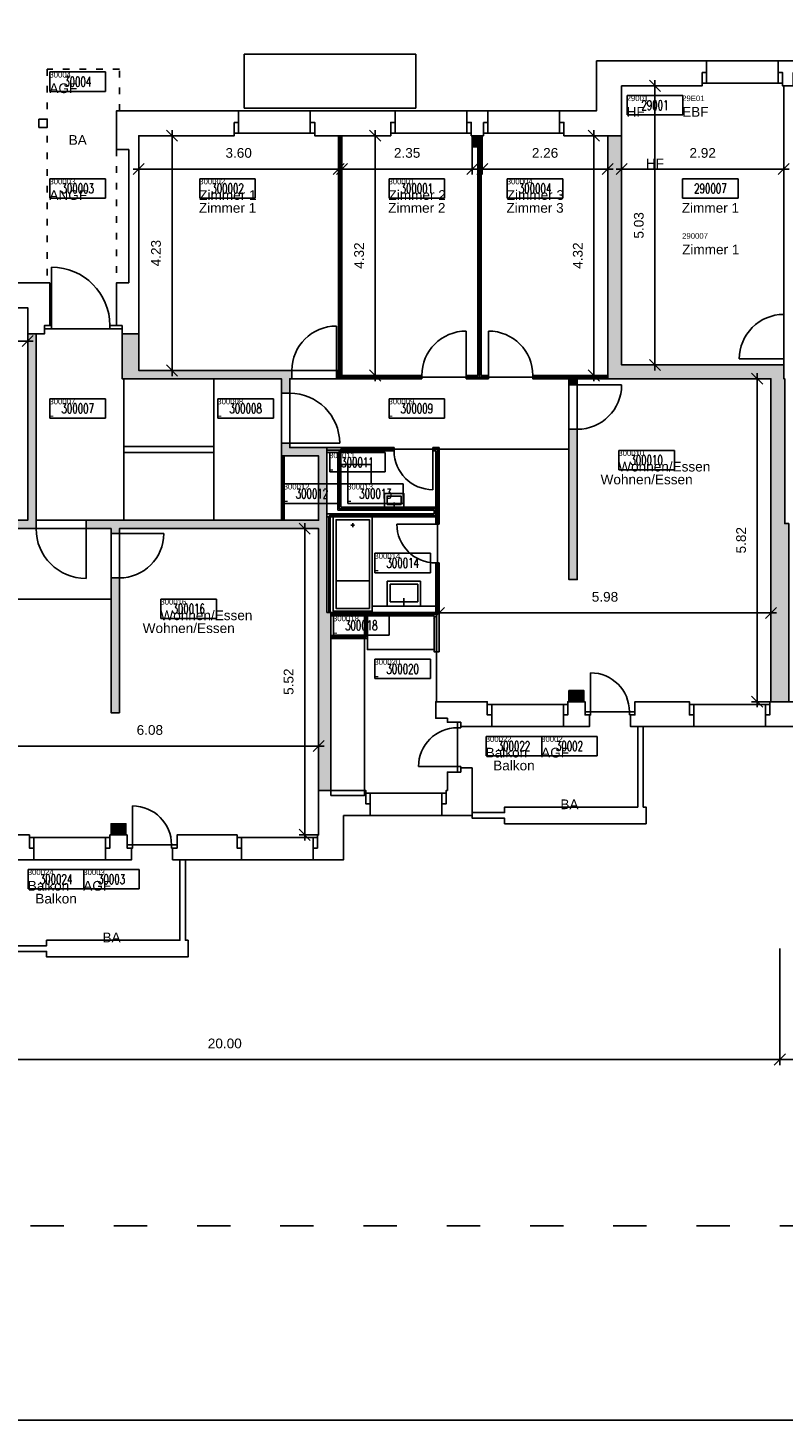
# Model space of a CAD drawing. Header units: centimetres. Extents: x -1064 to 5659, y -1171 to 3583.
# Tile 2 of 10: x 331 to 1692, y -1171 to 1339. Entities that reach past the tile are written whole.
import ezdxf
from ezdxf.enums import TextEntityAlignment as Align

# ---------------------------------------------------------------- set-up
doc = ezdxf.new("R2010")
doc.units = ezdxf.units.CM
doc.linetypes.add('ACAD_ISO03W100', pattern=[30, 12, -18])
doc.layers.get('0').update_dxf_attribs({"plot": 0})
for name, color, linetype, plot in [('0_GF-STEMPEL', 241, 'Continuous', False), ('0_PLANRAND-VISIMOVE', 221, 'ACAD_ISO03W100', False), ('ALLGEMEINES', 10, 'Continuous', False), ('Z21_FM_ATTRIBUTE-SYS', 9, 'Continuous', False), ('Z21_FM_RAUMATTRIBUTE', 8, 'Continuous', False), ('Z23_NGF-POLYGONE', 141, 'Continuous', False)]:
    doc.layers.add(name, color=color, linetype=linetype, plot=plot)
for name, color, linetype in [('0_RAUMSTEMPEL', 250, 'Continuous'), ('32_INNENWAENDE_TR_SCHRAFF', 250, 'Continuous'), ('33_INNENWAENDE_NTR_SCHRAFF', 252, 'Continuous'), ('A1E04_TREPPEN', 1, 'Continuous'), ('A1E1_DAECHER', 4, 'Continuous'), ('A1E51_FENSTER', 3, 'Continuous'), ('A1E52_EINGANGSTUER', 2, 'Continuous'), ('A1I4_SANITAER', 40, 'Continuous'), ('A1M16_INNENTUEREN', 102, 'Continuous'), ('A1M61_KUECHE', 210, 'Continuous'), ('A1XK_MASTER-PLANKOPF', 7, 'Continuous'), ('E03_GELAENDER', 5, 'Continuous'), ('E40_BEMASSUNGEN_AUSSEN', 3, 'Continuous'), ('E41_AUSSENWAENDE', 6, 'Continuous'), ('E60_BEMASSUNGEN_INNEN', 31, 'Continuous'), ('E61_INNENWAENDE_TRAGEND', 250, 'Continuous'), ('E62_INNENWAENDE_NTR', 252, 'Continuous'), ('SCHIEBETUER', 40, 'Continuous'), ('Z20_FM_STEMPEL', 250, 'Continuous'), ('Z21_FM_ATTRIBUTE', 8, 'Continuous'), ('Z27_NR_AGF', 235, 'Continuous'), ('Z27_NR_ANGF', 250, 'Continuous'), ('Z27_NR_EBF', 200, 'Continuous'), ('Z27_NR_GF', 241, 'Continuous'), ('Z27_NR_LUFT', 150, 'Continuous'), ('Z27_NR_NGF', 8, 'Continuous'), ('Z27_NR_VOLUMEN', 182, 'Continuous')]:
    doc.layers.add(name, color=color, linetype=linetype)
doc.styles.add('ARIAL', font='txt', dxfattribs={"height": 17.5})
doc.styles.add('SIMP065', font='SIMPLEX', dxfattribs={"width": 0.65})
doc.dimstyles.new('Mobimo Management AG', dxfattribs={"dimscale": 10, "dimtxt": 2.25, "dimasz": 2, "dimexe": 1, "dimexo": 0, "dimgap": 2, "dimtad": 1, "dimlfac": 0.01, "dimzin": 0, "dimdsep": 46, "dimtxsty": 'ARIAL', "dimblk1": 'OBLIQUE', "dimblk2": 'OBLIQUE', "dimsah": 1, "dimcen": 0.09, "dimdle": 1, "dimclrd": 256, "dimclre": 256, "dimclrt": 256, "dimadec": 0, "dimazin": 0, "dimtfac": 1, "dimtix": 1, "dimtofl": 0, "dimtmove": 0, "dimatfit": 3, "dimldrblk": 'OBLIQUE', "dimfxl": 1, "dimtolj": 1, "dimtzin": 0, "dimlwd": -1, "dimlwe": -1, "dimarcsym": 0})

# ---------------------------------------------------------------- blocks, each defined once
blk = doc.blocks.new('TUER-I-100R')
at = {"layer": 'A1M16_INNENTUEREN'}
blk.add_line((0, 0), (0, 100), dxfattribs=at)
blk.add_arc((0, 0), 100, 0, 90, dxfattribs=at)
blk = doc.blocks.new('TUER-I-100L')
at = {"layer": 'A1M16_INNENTUEREN'}
blk.add_line((0, 0), (0, 100), dxfattribs=at)
blk.add_arc((0, 0), 100, 90, 180, dxfattribs=at)
blk = doc.blocks.new('TUER-A-100R')
blk.add_line((0, 0), (0, 100))
blk.add_arc((0, 0), 100, 0, 90)
blk = doc.blocks.new('WC 35-55')
at = {"layer": 'A1I4_SANITAER'}
for p, q in [((-55, 17.5), (-55, -17.5)), ((0, 17.5), (-55, 17.5)), ((-12.5, 17.5), (-12.5, -17.5)), ((0, -17.5), (0, 17.5)), ((-55, -17.5), (0, -17.5))]:
    blk.add_line(p, q, dxfattribs=at)
blk = doc.blocks.new('WB 60-45')
at = {"layer": 'A1I4_SANITAER'}
for p, q in [((-45, 30), (0, 30)), ((-45, -30), (-45, 30)), ((0, 30), (0, -30)), ((-40, 25), (-40, -25)), ((-8, 25), (-40, 25)), ((-14.7, 0), (-1.3, 0)), ((-8, -25), (-8, 25)), ((-40, -25), (-8, -25)), ((0, -30), (-45, -30))]:
    blk.add_line(p, q, dxfattribs=at)
blk = doc.blocks.new('BW 170-70')
at = {"layer": 'A1I4_SANITAER'}
for points in [[(-170, -35), (0, -35), (0, 35), (-170, 35)], [(-165, -30), (-5, -30), (-5, 30), (-165, 30)]]:
    blk.add_lwpolyline(points, close=True, dxfattribs=at)
for points in [[(-115, 30), (-115, -30)], [(-18.5, 0), (-11.5, 0)], [(-15, 3.5), (-15, -3.5)]]:
    blk.add_lwpolyline(points, dxfattribs=at)
blk = doc.blocks.new('WB 35-25')
at = {"layer": 'A1I4_SANITAER'}
blk.add_line((-8.3, 0), (-1.7, 0), dxfattribs=at)
for points in [[(0, -17.5), (0, 17.5), (-25, 17.5), (-25, -17.5)], [(-5, -12.5), (-5, 12.5), (-20, 12.5), (-20, -12.5)]]:
    blk.add_lwpolyline(points, close=True, dxfattribs=at)
blk = doc.blocks.new('Raum Stempel')
at = {"layer": 'Z21_FM_RAUMATTRIBUTE'}
for p, q in [((100, 0), (0, 0)), ((0, 0), (0, -35)), ((100, -35), (100, 0)), ((0, -35), (100, -35))]:
    blk.add_line(p, q, dxfattribs=at)
at = {"layer": '0_RAUMSTEMPEL', "style": 'ARIAL'}
blk.add_attdef('NAME', text='', height=17.5, dxfattribs=at).set_placement((50, -52.5), align=Align.MIDDLE_CENTER)
at = {"layer": 'Z21_FM_RAUMATTRIBUTE', "style": 'SIMP065', "width": 0.65}
blk.add_attdef('NR', text='', height=17.5, dxfattribs=at).set_placement((50, -17.5), align=Align.MIDDLE_CENTER)
at = {"layer": 'Z21_FM_RAUMATTRIBUTE', "style": 'ARIAL'}
for tag, p in [('ATTRIB01', (50, -87.5)), ('ATTRIB02', (50, -122.5))]:
    blk.add_attdef(tag, text='', height=17.5, dxfattribs=at).set_placement(p, align=Align.MIDDLE_CENTER)
blk = doc.blocks.new('GF Stempel')
at = {"layer": '0_GF-STEMPEL'}
for p, q in [((100, 0), (0, 0)), ((0, 0), (0, -35)), ((100, -35), (100, 0)), ((0, -35), (100, -35))]:
    blk.add_line(p, q, dxfattribs=at)
at = {"layer": '0_GF-STEMPEL', "style": 'SIMP065', "width": 0.65}
blk.add_attdef('NR', text='', height=17.5, dxfattribs=at).set_placement((50, -17.5), align=Align.MIDDLE_CENTER)
at = {"layer": '0_GF-STEMPEL', "style": 'ARIAL'}
for tag, p in [('ATTRIB01', (50, -87.5)), ('ATTRIB02', (50, -122.5))]:
    blk.add_attdef(tag, text='', height=17.5, dxfattribs=at).set_placement(p, align=Align.MIDDLE_CENTER)
blk = doc.blocks.new('_Oblique')
at = {"color": 0, "linetype": 'ByBlock', "lineweight": -2}
blk.add_line((-0.5, -0.5), (0.5, 0.5), dxfattribs=at)
blk = doc.blocks.new('*D26')
at = {"layer": 'DEFPOINTS', "color": 0, "transparency": 16777216}
for p in [(101, 834), (331, 834), (101, 774)]:
    blk.add_point(p, dxfattribs=at)
at = {"layer": 'E60_BEMASSUNGEN_INNEN', "transparency": 16777216}
for p, q in [((101, 834), (101, 764)), ((331, 834), (331, 764)), ((341, 774), (91, 774))]:
    blk.add_line(p, q, dxfattribs=at)
at = {"layer": 'E60_BEMASSUNGEN_INNEN', "transparency": 16777216, "xscale": 20, "yscale": 20, "zscale": 20, "rotation": 180}
blk.add_blockref('_Oblique', (101, 774), dxfattribs=at)
at = {"layer": 'E60_BEMASSUNGEN_INNEN', "transparency": 16777216, "xscale": 20, "yscale": 20, "zscale": 20}
blk.add_blockref('_Oblique', (331, 774), dxfattribs=at)
at = {"layer": 'E60_BEMASSUNGEN_INNEN', "transparency": 16777216, "insert": (216, 802.9), "char_height": 17.5, "attachment_point": 5, "style": 'ARIAL'}
blk.add_mtext('\\A1;2.30', dxfattribs=at)
blk = doc.blocks.new('*D27')
at = {"layer": 'DEFPOINTS', "color": 0, "transparency": 16777216}
for p in [(531, 1144), (891, 1144), (891, 1084)]:
    blk.add_point(p, dxfattribs=at)
at = {"layer": 'E60_BEMASSUNGEN_INNEN', "transparency": 16777216}
for p, q in [((531, 1144), (531, 1074)), ((891, 1144), (891, 1074)), ((521, 1084), (901, 1084))]:
    blk.add_line(p, q, dxfattribs=at)
at = {"layer": 'E60_BEMASSUNGEN_INNEN', "transparency": 16777216, "xscale": 20, "yscale": 20, "zscale": 20, "rotation": 180}
blk.add_blockref('_Oblique', (531, 1084), dxfattribs=at)
at = {"layer": 'E60_BEMASSUNGEN_INNEN', "transparency": 16777216, "xscale": 20, "yscale": 20, "zscale": 20}
blk.add_blockref('_Oblique', (891, 1084), dxfattribs=at)
at = {"layer": 'E60_BEMASSUNGEN_INNEN', "transparency": 16777216, "insert": (711, 1113), "char_height": 17.5, "attachment_point": 5, "style": 'ARIAL'}
blk.add_mtext('\\A1;3.60', dxfattribs=at)
blk = doc.blocks.new('*D28')
at = {"layer": 'DEFPOINTS', "color": 0, "transparency": 16777216}
for p in [(897, 1144), (1132, 1124), (1132, 1084)]:
    blk.add_point(p, dxfattribs=at)
at = {"layer": 'E60_BEMASSUNGEN_INNEN', "transparency": 16777216}
for p, q in [((897, 1144), (897, 1074)), ((1132, 1124), (1132, 1074)), ((887, 1084), (1142, 1084))]:
    blk.add_line(p, q, dxfattribs=at)
at = {"layer": 'E60_BEMASSUNGEN_INNEN', "transparency": 16777216, "xscale": 20, "yscale": 20, "zscale": 20, "rotation": 180}
blk.add_blockref('_Oblique', (897, 1084), dxfattribs=at)
at = {"layer": 'E60_BEMASSUNGEN_INNEN', "transparency": 16777216, "xscale": 20, "yscale": 20, "zscale": 20}
blk.add_blockref('_Oblique', (1132, 1084), dxfattribs=at)
at = {"layer": 'E60_BEMASSUNGEN_INNEN', "transparency": 16777216, "insert": (1014.5, 1113), "char_height": 17.5, "attachment_point": 5, "style": 'ARIAL'}
blk.add_mtext('\\A1;2.35', dxfattribs=at)
blk = doc.blocks.new('*D29')
at = {"layer": 'DEFPOINTS', "color": 0, "transparency": 16777216}
for p in [(1376, 1144), (1150, 1124), (1150, 1084)]:
    blk.add_point(p, dxfattribs=at)
at = {"layer": 'E60_BEMASSUNGEN_INNEN', "transparency": 16777216}
for p, q in [((1376, 1144), (1376, 1074)), ((1150, 1124), (1150, 1074)), ((1386, 1084), (1140, 1084))]:
    blk.add_line(p, q, dxfattribs=at)
at = {"layer": 'E60_BEMASSUNGEN_INNEN', "transparency": 16777216, "xscale": 20, "yscale": 20, "zscale": 20, "rotation": 180}
blk.add_blockref('_Oblique', (1150, 1084), dxfattribs=at)
at = {"layer": 'E60_BEMASSUNGEN_INNEN', "transparency": 16777216, "xscale": 20, "yscale": 20, "zscale": 20}
blk.add_blockref('_Oblique', (1376, 1084), dxfattribs=at)
at = {"layer": 'E60_BEMASSUNGEN_INNEN', "transparency": 16777216, "insert": (1263, 1113), "char_height": 17.5, "attachment_point": 5, "style": 'ARIAL'}
blk.add_mtext('\\A1;2.26', dxfattribs=at)
blk = doc.blocks.new('*D30')
at = {"layer": 'DEFPOINTS', "color": 0, "transparency": 16777216}
for p in [(1401, 1234), (1693, 1234), (1401, 1084)]:
    blk.add_point(p, dxfattribs=at)
at = {"layer": 'E60_BEMASSUNGEN_INNEN', "transparency": 16777216}
for p, q in [((1401, 1234), (1401, 1074)), ((1693, 1234), (1693, 1074)), ((1703, 1084), (1391, 1084))]:
    blk.add_line(p, q, dxfattribs=at)
at = {"layer": 'E60_BEMASSUNGEN_INNEN', "transparency": 16777216, "xscale": 20, "yscale": 20, "zscale": 20, "rotation": 180}
blk.add_blockref('_Oblique', (1401, 1084), dxfattribs=at)
at = {"layer": 'E60_BEMASSUNGEN_INNEN', "transparency": 16777216, "xscale": 20, "yscale": 20, "zscale": 20}
blk.add_blockref('_Oblique', (1693, 1084), dxfattribs=at)
at = {"layer": 'E60_BEMASSUNGEN_INNEN', "transparency": 16777216, "insert": (1547, 1113), "char_height": 17.5, "attachment_point": 5, "style": 'ARIAL'}
blk.add_mtext('\\A1;2.92', dxfattribs=at)
blk = doc.blocks.new('*D44')
at = {"layer": 'DEFPOINTS', "color": 0, "transparency": 16777216}
for p in [(531, 1144), (531, 721), (591, 721)]:
    blk.add_point(p, dxfattribs=at)
at = {"layer": 'E60_BEMASSUNGEN_INNEN', "transparency": 16777216}
for p, q in [((531, 1144), (601, 1144)), ((591, 1154), (591, 711)), ((531, 721), (601, 721))]:
    blk.add_line(p, q, dxfattribs=at)
at = {"layer": 'E60_BEMASSUNGEN_INNEN', "transparency": 16777216, "xscale": 20, "yscale": 20, "zscale": 20}
for p, rotation in [((591, 1144), 90), ((591, 721), 270)]:
    blk.add_blockref('_Oblique', p, dxfattribs=dict(at, rotation=rotation))
at = {"layer": 'E60_BEMASSUNGEN_INNEN', "transparency": 16777216, "insert": (562.1, 932.5), "char_height": 17.5, "attachment_point": 5, "rotation": 90, "style": 'ARIAL'}
blk.add_mtext('\\A1;4.23', dxfattribs=at)
blk = doc.blocks.new('*D45')
at = {"layer": 'DEFPOINTS', "color": 0, "transparency": 16777216}
for p in [(897, 1144), (957, 1144), (897, 712)]:
    blk.add_point(p, dxfattribs=at)
at = {"layer": 'E60_BEMASSUNGEN_INNEN', "transparency": 16777216}
for p, q in [((897, 1144), (967, 1144)), ((957, 702), (957, 1154)), ((897, 712), (967, 712))]:
    blk.add_line(p, q, dxfattribs=at)
at = {"layer": 'E60_BEMASSUNGEN_INNEN', "transparency": 16777216, "xscale": 20, "yscale": 20, "zscale": 20}
for p, rotation in [((957, 1144), 90), ((957, 712), 270)]:
    blk.add_blockref('_Oblique', p, dxfattribs=dict(at, rotation=rotation))
at = {"layer": 'E60_BEMASSUNGEN_INNEN', "transparency": 16777216, "insert": (928, 928), "char_height": 17.5, "attachment_point": 5, "rotation": 90, "style": 'ARIAL'}
blk.add_mtext('\\A1;4.32', dxfattribs=at)
blk = doc.blocks.new('*D46')
at = {"layer": 'DEFPOINTS', "color": 0, "transparency": 16777216}
for p in [(1401, 1234), (1401, 731), (1461, 731)]:
    blk.add_point(p, dxfattribs=at)
at = {"layer": 'E60_BEMASSUNGEN_INNEN', "transparency": 16777216}
for p, q in [((1401, 1234), (1471, 1234)), ((1461, 1244), (1461, 721)), ((1401, 731), (1471, 731))]:
    blk.add_line(p, q, dxfattribs=at)
at = {"layer": 'E60_BEMASSUNGEN_INNEN', "transparency": 16777216, "xscale": 20, "yscale": 20, "zscale": 20}
for p, rotation in [((1461, 1234), 90), ((1461, 731), 270)]:
    blk.add_blockref('_Oblique', p, dxfattribs=dict(at, rotation=rotation))
at = {"layer": 'E60_BEMASSUNGEN_INNEN', "transparency": 16777216, "insert": (1432, 982.5), "char_height": 17.5, "attachment_point": 5, "rotation": 90, "style": 'ARIAL'}
blk.add_mtext('\\A1;5.03', dxfattribs=at)
blk = doc.blocks.new('*D56')
at = {"layer": 'DEFPOINTS', "color": 0, "transparency": 16777216}
for p in [(1686, -321), (3353, -321), (1686, -521)]:
    blk.add_point(p, dxfattribs=at)
at = {"layer": 'E40_BEMASSUNGEN_AUSSEN', "transparency": 16777216}
for p, q in [((1686, -321), (1686, -531)), ((3353, -321), (3353, -531)), ((3363, -521), (1676, -521))]:
    blk.add_line(p, q, dxfattribs=at)
at = {"layer": 'E40_BEMASSUNGEN_AUSSEN', "transparency": 16777216, "xscale": 20, "yscale": 20, "zscale": 20, "rotation": 180}
blk.add_blockref('_Oblique', (1686, -521), dxfattribs=at)
at = {"layer": 'E40_BEMASSUNGEN_AUSSEN', "transparency": 16777216, "xscale": 20, "yscale": 20, "zscale": 20}
blk.add_blockref('_Oblique', (3353, -521), dxfattribs=at)
at = {"layer": 'E40_BEMASSUNGEN_AUSSEN', "transparency": 16777216, "insert": (2519.5, -492.1), "char_height": 17.5, "attachment_point": 5, "style": 'ARIAL'}
blk.add_mtext('\\A1;16.67', dxfattribs=at)
blk = doc.blocks.new('*D57')
at = {"layer": 'DEFPOINTS', "color": 0, "transparency": 16777216}
for p in [(-314, -321), (1686, -321), (-314, -521)]:
    blk.add_point(p, dxfattribs=at)
at = {"layer": 'E40_BEMASSUNGEN_AUSSEN', "transparency": 16777216}
for p, q in [((-314, -321), (-314, -531)), ((1686, -321), (1686, -531)), ((1696, -521), (-324, -521))]:
    blk.add_line(p, q, dxfattribs=at)
at = {"layer": 'E40_BEMASSUNGEN_AUSSEN', "transparency": 16777216, "xscale": 20, "yscale": 20, "zscale": 20, "rotation": 180}
blk.add_blockref('_Oblique', (-314, -521), dxfattribs=at)
at = {"layer": 'E40_BEMASSUNGEN_AUSSEN', "transparency": 16777216, "xscale": 20, "yscale": 20, "zscale": 20}
blk.add_blockref('_Oblique', (1686, -521), dxfattribs=at)
at = {"layer": 'E40_BEMASSUNGEN_AUSSEN', "transparency": 16777216, "insert": (686, -492.1), "char_height": 17.5, "attachment_point": 5, "style": 'ARIAL'}
blk.add_mtext('\\A1;20.00', dxfattribs=at)
blk = doc.blocks.new('*D58')
at = {"layer": 'DEFPOINTS', "color": 0, "transparency": 16777216}
for p in [(1351, 1144), (1376, 1144), (1376, 712)]:
    blk.add_point(p, dxfattribs=at)
at = {"layer": 'E60_BEMASSUNGEN_INNEN', "transparency": 16777216}
for p, q in [((1376, 1144), (1341, 1144)), ((1351, 702), (1351, 1154)), ((1376, 712), (1341, 712))]:
    blk.add_line(p, q, dxfattribs=at)
at = {"layer": 'E60_BEMASSUNGEN_INNEN', "transparency": 16777216, "xscale": 20, "yscale": 20, "zscale": 20}
for p, rotation in [((1351, 1144), 90), ((1351, 712), 270)]:
    blk.add_blockref('_Oblique', p, dxfattribs=dict(at, rotation=rotation))
at = {"layer": 'E60_BEMASSUNGEN_INNEN', "transparency": 16777216, "insert": (1322.1, 928), "char_height": 17.5, "attachment_point": 5, "rotation": 90, "style": 'ARIAL'}
blk.add_mtext('\\A1;4.32', dxfattribs=at)
blk = doc.blocks.new('*D64')
at = {"layer": 'DEFPOINTS', "color": 0, "transparency": 16777216}
for p in [(1670, 284), (1072, 214), (1670, 124)]:
    blk.add_point(p, dxfattribs=at)
at = {"layer": 'E60_BEMASSUNGEN_INNEN', "transparency": 16777216}
for p, q in [((1062, 284), (1680, 284)), ((1072, 214), (1072, 294)), ((1670, 124), (1670, 294))]:
    blk.add_line(p, q, dxfattribs=at)
at = {"layer": 'E60_BEMASSUNGEN_INNEN', "transparency": 16777216, "xscale": 20, "yscale": 20, "zscale": 20, "rotation": 180}
blk.add_blockref('_Oblique', (1072, 284), dxfattribs=at)
at = {"layer": 'E60_BEMASSUNGEN_INNEN', "transparency": 16777216, "xscale": 20, "yscale": 20, "zscale": 20}
blk.add_blockref('_Oblique', (1670, 284), dxfattribs=at)
at = {"layer": 'E60_BEMASSUNGEN_INNEN', "transparency": 16777216, "insert": (1371, 312.9), "char_height": 17.5, "attachment_point": 5, "style": 'ARIAL'}
blk.add_mtext('\\A1;5.98', dxfattribs=at)
blk = doc.blocks.new('*D65')
at = {"layer": 'DEFPOINTS', "color": 0, "transparency": 16777216}
for p in [(855, 44), (247, -26), (855, -36)]:
    blk.add_point(p, dxfattribs=at)
at = {"layer": 'E60_BEMASSUNGEN_INNEN', "transparency": 16777216}
for p, q in [((247, -26), (247, 54)), ((855, -36), (855, 54)), ((237, 44), (865, 44))]:
    blk.add_line(p, q, dxfattribs=at)
at = {"layer": 'E60_BEMASSUNGEN_INNEN', "transparency": 16777216, "xscale": 20, "yscale": 20, "zscale": 20, "rotation": 180}
blk.add_blockref('_Oblique', (247, 44), dxfattribs=at)
at = {"layer": 'E60_BEMASSUNGEN_INNEN', "transparency": 16777216, "xscale": 20, "yscale": 20, "zscale": 20}
blk.add_blockref('_Oblique', (855, 44), dxfattribs=at)
at = {"layer": 'E60_BEMASSUNGEN_INNEN', "transparency": 16777216, "insert": (551, 72.9), "char_height": 17.5, "attachment_point": 5, "style": 'ARIAL'}
blk.add_mtext('\\A1;6.08', dxfattribs=at)
blk = doc.blocks.new('*D66')
at = {"layer": 'DEFPOINTS', "color": 0, "transparency": 16777216}
for p in [(830, 436), (855, 436), (855, -116)]:
    blk.add_point(p, dxfattribs=at)
at = {"layer": 'E60_BEMASSUNGEN_INNEN', "transparency": 16777216}
for p, q in [((855, 436), (820, 436)), ((830, -126), (830, 446)), ((855, -116), (820, -116))]:
    blk.add_line(p, q, dxfattribs=at)
at = {"layer": 'E60_BEMASSUNGEN_INNEN', "transparency": 16777216, "xscale": 20, "yscale": 20, "zscale": 20}
for p, rotation in [((830, 436), 90), ((830, -116), 270)]:
    blk.add_blockref('_Oblique', p, dxfattribs=dict(at, rotation=rotation))
at = {"layer": 'E60_BEMASSUNGEN_INNEN', "transparency": 16777216, "insert": (801.1, 160), "char_height": 17.5, "attachment_point": 5, "rotation": 90, "style": 'ARIAL'}
blk.add_mtext('\\A1;5.52', dxfattribs=at)
blk = doc.blocks.new('*D71')
at = {"layer": 'DEFPOINTS', "color": 0, "transparency": 16777216}
for p in [(1645.2, 706), (1670, 706), (1670, 124)]:
    blk.add_point(p, dxfattribs=at)
at = {"layer": 'E60_BEMASSUNGEN_INNEN', "transparency": 16777216}
for p, q in [((1670, 706), (1635.2, 706)), ((1645.2, 114), (1645.2, 716)), ((1670, 124), (1635.2, 124))]:
    blk.add_line(p, q, dxfattribs=at)
at = {"layer": 'E60_BEMASSUNGEN_INNEN', "transparency": 16777216, "xscale": 20, "yscale": 20, "zscale": 20}
for p, rotation in [((1645.2, 706), 90), ((1645.2, 124), 270)]:
    blk.add_blockref('_Oblique', p, dxfattribs=dict(at, rotation=rotation))
at = {"layer": 'E60_BEMASSUNGEN_INNEN', "transparency": 16777216, "insert": (1616.3, 415), "char_height": 17.5, "attachment_point": 5, "rotation": 90, "style": 'ARIAL'}
blk.add_mtext('\\A1;5.82', dxfattribs=at)
blk = doc.blocks.new('EINGANGSTUER')
at = {"layer": 'A1E52_EINGANGSTUER'}
blk.add_line((-16.4, 1217.5), (-16.4, 1322.5), dxfattribs=at)
at = {"layer": 'SCHIEBETUER'}
blk.add_arc((-16.4, 1217.5), 105, 360, 90, dxfattribs=at)
blk = doc.blocks.new('FM_Stempel')
at = {"layer": 'Z20_FM_STEMPEL', "style": 'ARIAL'}
for tag, p in [('RoomName', (-1, -38.1)), ('Attribute2', (-1, -94.4))]:
    blk.add_attdef(tag, p, '', height=17.5, dxfattribs=at)
at = {"layer": 'Z20_FM_STEMPEL', "style": 'ARIAL', "flags": 1}
blk.add_attdef('Attribute1', (-1, -66.3), '', height=17.5, dxfattribs=at)
at = {"layer": 'Z21_FM_ATTRIBUTE', "style": 'ARIAL'}
for tag, p in [('H', (-1, -122.5)), ('Ha0', (-1, -150.6))]:
    blk.add_attdef(tag, p, '', height=17.5, dxfattribs=at)
at = {"layer": 'Z21_FM_ATTRIBUTE-SYS', "style": 'ARIAL', "flags": 1}
for tag, p in [('RoomNumber', (-1, -173.7)), ('BoundaryLayer', (-1, -191.2)), ('DeductionsLayer', (-1, -208.8)), ('BuildingPart', (-1, -226.3)), ('Classification', (-1, -243.8))]:
    blk.add_attdef(tag, p, '', height=10, dxfattribs=at)
at = {"layer": 'Z27_NR_AGF', "style": 'ARIAL'}
blk.add_attdef('Nr_AGF', (-1, -10), '', height=10, dxfattribs=at)
at = {"layer": 'Z27_NR_ANGF', "style": 'ARIAL'}
blk.add_attdef('Nr_ANGF', (-1, -10), '', height=10, dxfattribs=at)
at = {"layer": 'Z27_NR_EBF', "style": 'ARIAL'}
blk.add_attdef('Nr_EBF', (-1, -10), '', height=10, dxfattribs=at)
at = {"layer": 'Z27_NR_GF', "style": 'ARIAL'}
blk.add_attdef('Nr_GF', (-1, -10), '', height=10, dxfattribs=at)
at = {"layer": 'Z27_NR_LUFT', "style": 'ARIAL'}
blk.add_attdef('Nr_LUFT', (-1, -10), '', height=10, dxfattribs=at)
at = {"layer": 'Z27_NR_NGF', "style": 'ARIAL'}
blk.add_attdef('Nr_NGF', (-1, -10), '', height=10, dxfattribs=at)
at = {"layer": 'Z27_NR_VOLUMEN', "style": 'ARIAL'}
blk.add_attdef('Nr_VOLUMEN', (-1, -10), '', height=10, dxfattribs=at)

msp = doc.modelspace()

# ---------------------------------------------------------------- hatches: boundary and pattern name
at = {"layer": '32_INNENWAENDE_TR_SCHRAFF'}
h = msp.add_hatch(color=256, dxfattribs=at)
h.dxf.hatch_style = 1
h.paths.add_polyline_path([(1150, 1144), (1132, 1144), (1132, 1124), (1150, 1124)])
h = msp.add_hatch(color=256, dxfattribs=at)
h.dxf.hatch_style = 1
h.paths.add_polyline_path([(1376, 1144), (1401, 1144), (1401, 731), (1693, 731), (1693, 706), (1695, 706), (1695, 445), (1702, 445), (1702, 124), (1670, 124), (1670, 706), (1376, 706)])
h = msp.add_hatch(color=256, dxfattribs=at)
h.dxf.hatch_style = 1
h.paths.add_polyline_path([(346, 787), (331, 787), (331, 451), (186, 451), (186, 436), (346, 436)])
h = msp.add_hatch(color=256, dxfattribs=at)
h.dxf.hatch_style = 1
h.paths.add_polyline_path([(531, 787), (501, 787), (501, 706), (788, 706), (788, 680), (803, 680), (803, 706), (807, 706), (807, 721), (531, 721)])
h = msp.add_hatch(color=256, dxfattribs=at)
h.dxf.hatch_style = 1
h.paths.add_polyline_path([(897, 721), (887, 721), (887, 706), (897, 706)])
h = msp.add_hatch(color=256, dxfattribs=at)
h.dxf.hatch_style = 1
h.paths.add_polyline_path([(1321, 712), (1306, 712), (1306, 695), (1321, 695)])
h = msp.add_hatch(color=256, dxfattribs=at)
h.dxf.hatch_style = 1
h.paths.add_polyline_path([(1321, 615), (1306, 615), (1306, 344), (1321, 344)])
h = msp.add_hatch(color=256, dxfattribs=at)
h.dxf.hatch_style = 1
h.paths.add_polyline_path([(870, 582), (803, 582), (803, 590), (788, 590), (788, 567), (855, 567), (855, 451), (436, 451), (436, 436), (481, 436), (481, 427), (496, 427), (496, 436), (855, 436), (855, -36), (877, -36), (877, 285), (870, 285)])
h = msp.add_hatch(color=256, dxfattribs=at)
h.dxf.hatch_style = 1
h.paths.add_polyline_path([(496, 347), (481, 347), (481, 104), (496, 104)])
h = msp.add_hatch(color=256, dxfattribs=at)
h.dxf.hatch_style = 1
h.paths.add_polyline_path([(1333, 144), (1306, 144), (1306, 124), (1333, 124)])
h = msp.add_hatch(color=256, dxfattribs=at)
h.dxf.hatch_style = 1
h.paths.add_polyline_path([(508, -96), (481, -96), (481, -116), (508, -116)])
at = {"layer": '33_INNENWAENDE_NTR_SCHRAFF'}
h = msp.add_hatch(color=256, dxfattribs=at)
h.dxf.hatch_style = 1
h.paths.add_polyline_path([(897, 1144), (891, 1144), (891, 721), (897, 721)])
h = msp.add_hatch(color=256, dxfattribs=at)
h.dxf.hatch_style = 1
h.paths.add_polyline_path([(1148, 924), (1142, 924), (1142, 712), (1121, 712), (1121, 706), (1161, 706), (1161, 712), (1148, 712)])
h = msp.add_hatch(color=256, dxfattribs=at)
h.dxf.hatch_style = 1
h.paths.add_polyline_path([(1041, 712), (897, 712), (897, 706), (1041, 706)])
h = msp.add_hatch(color=256, dxfattribs=at)
h.dxf.hatch_style = 1
h.paths.add_polyline_path([(1306, 712), (1241, 712), (1241, 706), (1306, 706)])
h = msp.add_hatch(color=256, dxfattribs=at)
h.dxf.hatch_style = 1
h.paths.add_polyline_path([(1321, 712), (1376, 712), (1376, 706), (1321, 706)])
h = msp.add_hatch(color=256, dxfattribs=at)
h.dxf.hatch_style = 1
h.paths.add_polyline_path([(991, 582), (870, 582), (870, 573), (895, 573), (895, 576), (991, 576)])
h = msp.add_hatch(color=256, dxfattribs=at)
h.dxf.hatch_style = 1
h.paths.add_polyline_path([(1072, 582), (1061, 582), (1061, 576), (1066, 576), (1066, 444), (1072, 444)])
h = msp.add_hatch(color=256, dxfattribs=at)
h.dxf.hatch_style = 1
h.paths.add_polyline_path([(1072, 374), (1066, 374), (1066, 285), (877, 285), (877, 279), (1063, 279), (1063, 214), (1072, 214)])

# ---------------------------------------------------------------- linework, layer by layer
at = {"layer": '0_PLANRAND-VISIMOVE', "ltscale": 5}
msp.add_line((-864, -821), (5459, -821), dxfattribs=at)
at = {"layer": 'A1E04_TREPPEN'}
for points in [[(721, 1291), (1030, 1291), (1030, 1194), (721, 1194)], [(504, 706), (666, 706), (666, 584), (504, 584)], [(504, 573), (666, 573), (666, 451), (504, 451)]]:
    msp.add_lwpolyline(points, close=True, dxfattribs=at)
at = {"layer": 'A1E1_DAECHER', "linetype": 'ACAD_ISO03W100'}
for p, q in [((496, 1264), (366, 1264)), ((366, 1264), (366, 879)), ((496, 1189), (496, 1264))]:
    msp.add_line(p, q, dxfattribs=at)
at = {"layer": 'A1E51_FENSTER'}
for points in [[(1554, 1239), (1683, 1239), (1683, 1279), (1554, 1279)], [(711, 1149), (840, 1149), (840, 1189), (711, 1189)], [(993, 1149), (1122, 1149), (1122, 1189), (993, 1189)], [(1160, 1149), (1289, 1149), (1289, 1189), (1160, 1189)], [(1167, 79), (1296, 79), (1296, 119), (1167, 119)], [(1531, 79), (1660, 79), (1660, 119), (1531, 119)], [(948, -81), (1077, -81), (1077, -41), (948, -41)], [(342, -161), (471, -161), (471, -121), (342, -121)], [(716, -161), (845, -161), (845, -121), (716, -121)]]:
    msp.add_lwpolyline(points, close=True, dxfattribs=at)
at = {"layer": 'A1M61_KUECHE'}
for points in [[(943, 279), (1063, 279), (1063, 218), (943, 218)], [(877, -45), (938, -45), (938, 238.002), (877, 238.002)]]:
    msp.add_lwpolyline(points, close=True, dxfattribs=at)
at = {"layer": 'A1XK_MASTER-PLANKOPF'}
msp.add_lwpolyline([(-1064, -1171), (5659, -1171), (5659, 3583.121), (-1064, 3583.121)], close=True, dxfattribs=at)
at = {"layer": 'E03_GELAENDER'}
msp.add_lwpolyline([(504, 573), (666, 573), (666, 584), (504, 584)], close=True, dxfattribs=at)
for points in [[(1132, -76), (1132, -86), (1190, -86), (1190, -96), (1445, -96), (1445, -66), (1440, -66), (1440, 79), (1430, 79), (1430, -66), (1190, -66), (1190, -76), (1132, -76)], [(307, -316), (307, -326), (365, -326), (365, -336), (620, -336), (620, -306), (615, -306), (615, -161), (605, -161), (605, -306), (365, -306), (365, -316), (307, -316)]]:
    msp.add_lwpolyline(points, dxfattribs=at)
at = {"layer": 'E41_AUSSENWAENDE', "linetype": 'ACAD_ISO03W100'}
for p, q in [((1554, 1279), (1683, 1279)), ((1691, 1239), (1546, 1239)), ((840, 1189), (711, 1189)), ((1122, 1189), (993, 1189)), ((1289, 1189), (1160, 1189)), ((703, 1149), (848, 1149)), ((1130, 1149), (985, 1149)), ((1297, 1149), (1152, 1149)), ((491, 1119), (491, 879)), ((1159, 119), (1304, 119)), ((1668, 119), (1523, 119)), ((1296, 79), (1167, 79)), ((1531, 79), (1660, 79)), ((1085, -41), (940, -41)), ((948, -81), (1077, -81)), ((334, -121), (479, -121)), ((853, -121), (708, -121)), ((471, -161), (342, -161)), ((716, -161), (845, -161))]:
    msp.add_line(p, q, dxfattribs=at)
at = {"layer": 'E41_AUSSENWAENDE'}
for points in [[(1546, 1258), (1554, 1258), (1554, 1279), (1399.109, 1279), (1356, 1279), (1356, 1189), (1289, 1189), (1289, 1168), (1297, 1168), (1297, 1144), (1376, 1144), (1401, 1144), (1401, 1234), (1546, 1234)], [(1710, 1258), (1718, 1258), (1718, 1279), (1683, 1279), (1683, 1258), (1691, 1258), (1691, 1234), (1710, 1234)], [(703, 1168), (711, 1168), (711, 1189), (491, 1189), (491, 1119), (513, 1119), (513, 879), (491, 879), (491, 802), (501, 802), (501, 787), (531, 787), (531, 1144), (703, 1144)], [(993, 1189), (840, 1189), (840, 1168), (848, 1168), (848, 1144), (985, 1144), (985, 1168), (993, 1168)], [(1152, 1168), (1160, 1168), (1160, 1189), (1122, 1189), (1122, 1168), (1130, 1168), (1130, 1144), (1152, 1144)], [(351, 1174), (366, 1174), (366, 1159), (351, 1159)], [(371, 879), (244.5, 879), (244.5, 858), (252.5, 858), (252.5, 834), (331, 834), (331, 787), (361, 787), (361, 802), (371, 802)], [(361, 796), (374, 796), (374, 802), (361, 802)], [(479, 796), (501, 796), (501, 802), (479, 802)], [(1159, 124), (1066, 124), (1066, 94), (1087, 94), (1087, 87), (1111, 87), (1111, 79), (1167, 79), (1167, 100), (1159, 100)], [(1343, 100), (1335, 100), (1335, 124), (1304, 124), (1304, 100), (1296, 100), (1296, 79), (1343, 79)], [(1335, 100), (1345, 100), (1345, 106), (1335, 106)], [(1415, 100), (1425, 100), (1425, 106), (1415, 106)], [(1531, 100), (1523, 100), (1523, 124), (1425, 124), (1425, 100), (1417, 100), (1417, 79), (1531, 79)], [(1765, 124), (1702, 124), (1670, 124), (1668, 124), (1668, 100), (1660, 100), (1660, 79), (1773, 79), (1773, 100), (1765, 100)], [(1105, 77), (1111, 77), (1111, 87), (1105, 87)], [(1132, 5), (1111, 5), (1111, -3), (1087, -3), (1087, -36), (1085, -36), (1085, -60), (1077, -60), (1077, -81), (1132, -81)], [(1105, -3), (1111, -3), (1111, 7), (1105, 7)], [(900, -81), (948, -81), (948, -60), (940, -60), (940, -36), (855, -36), (855, -116), (853, -116), (853, -140), (845, -140), (845, -161), (900, -161)], [(334, -116), (241, -116), (241, -146), (262, -146), (262, -153), (286, -153), (286, -161), (342, -161), (342, -140), (334, -140)], [(518, -140), (510, -140), (510, -116), (479, -116), (479, -140), (471, -140), (471, -161), (518, -161)], [(716, -140), (708, -140), (708, -116), (600, -116), (600, -140), (592, -140), (592, -161), (716, -161)], [(510, -134), (520, -134), (520, -140), (510, -140)], [(590, -134), (600, -134), (600, -140), (590, -140)]]:
    msp.add_lwpolyline(points, close=True, dxfattribs=at)
at = {"layer": 'E61_INNENWAENDE_TRAGEND'}
for points in [[(1150, 1144), (1132, 1144), (1132, 1124), (1150, 1124)], [(1376, 1144), (1401, 1144), (1401, 731), (1693, 731), (1693, 706), (1695, 706), (1695, 445), (1702, 445), (1702, 124), (1670, 124), (1670, 706), (1376, 706)], [(346, 787), (331, 787), (331, 451), (186, 451), (186, 436), (346, 436)], [(531, 787), (501, 787), (501, 706), (788, 706), (788, 680), (803, 680), (803, 706), (807, 706), (807, 721), (531, 721)], [(897, 721), (887, 721), (887, 706), (897, 706)], [(1321, 712), (1306, 712), (1306, 695), (1321, 695)], [(1321, 615), (1306, 615), (1306, 344), (1321, 344)], [(870, 582), (803, 582), (803, 590), (788, 590), (788, 567), (855, 567), (855, 451), (436, 451), (436, 436), (481, 436), (481, 427), (496, 427), (496, 436), (855, 436), (855, -36), (877, -36), (877, 285), (870, 285)], [(496, 347), (481, 347), (481, 104), (496, 104)], [(1333, 144), (1306, 144), (1306, 124), (1333, 124)], [(508, -96), (481, -96), (481, -116), (508, -116)]]:
    msp.add_lwpolyline(points, close=True, dxfattribs=at)
at = {"layer": 'E62_INNENWAENDE_NTR'}
for p, q in [((793, 567), (788, 567)), ((788, 567), (788, 451)), ((793, 451), (793, 567)), ((889.5, 469), (889.5, 573)), ((895, 474.5), (895, 573)), ((1063, 462.505), (870, 462.505)), ((873.5, 457.005), (870, 457.005)), ((873.5, 457.005), (873.5, 285)), ((1066, 457.005), (876, 457.005)), ((876, 457.005), (876, 285)), ((1063, 469), (889.5, 469)), ((1066, 474.5), (895, 474.5)), ((1063, 469), (1063, 462.505)), ((788, 451), (793, 451)), ((937.5, 243.502), (937.5, 279)), ((943, 238.002), (943, 279)), ((1066, 296), (951.5, 296)), ((951.5, 296), (951.5, 285)), ((937.5, 243.502), (877, 243.502)), ((943, 238.002), (877, 238.002))]:
    msp.add_line(p, q, dxfattribs=at)
for points in [[(897, 1144), (891, 1144), (891, 721), (897, 721)], [(1148, 924), (1142, 924), (1142, 712), (1121, 712), (1121, 706), (1161, 706), (1161, 712), (1148, 712)], [(1041, 712), (897, 712), (897, 706), (1041, 706)], [(1306, 712), (1241, 712), (1241, 706), (1306, 706)], [(1321, 712), (1376, 712), (1376, 706), (1321, 706)], [(991, 582), (870, 582), (870, 573), (895, 573), (895, 576), (991, 576)], [(1072, 582), (1061, 582), (1061, 576), (1066, 576), (1066, 444), (1072, 444)], [(1072, 374), (1066, 374), (1066, 285), (877, 285), (877, 279), (1063, 279), (1063, 214), (1072, 214)]]:
    msp.add_lwpolyline(points, close=True, dxfattribs=at)
at = {"layer": 'SCHIEBETUER'}
msp.add_lwpolyline([(1142, 924), (1148, 924), (1148, 1144), (1142, 1144)], close=True, dxfattribs=at)
at = {"layer": 'Z23_NGF-POLYGONE', "color": 122}
for points in [[(1401, 1234), (1546, 1234), (1546, 1239), (1691, 1239), (1691, 1234), (1693, 1234), (1693, 731), (1401, 731)], [(531, 1144), (703, 1144), (703, 1149), (848, 1149), (848, 1144), (894, 1144), (894, 721), (887, 721), (531, 721)], [(894, 1144), (985, 1144), (985, 1149), (1130, 1149), (1130, 1144), (1132, 1144), (1132, 1124), (1145, 1124), (1145, 924), (1145, 709), (897, 709), (897, 721), (894, 721)], [(1150, 1144), (1152, 1144), (1152, 1149), (1297, 1149), (1297, 1144), (1376, 1144), (1376, 709), (1321, 709), (1321, 712), (1306, 712), (1306, 709), (1145, 709), (1145, 924), (1145, 1124), (1150, 1124)], [(346, 787), (361, 787), (361, 796), (501, 796), (501, 706), (504, 706), (504, 451), (346, 451)], [(504, 706), (788, 706), (788, 567), (790.5, 567), (790.5, 451), (504, 451)], [(803, 706), (897, 706), (897, 709), (1306, 709), (1306, 579), (1069, 579), (895, 579), (895, 577.5), (870, 577.5), (870, 582), (803, 582)], [(1321, 709), (1376, 709), (1376, 706), (1670, 706), (1670, 124), (1668, 124), (1668, 119), (1523, 119), (1523, 124), (1425, 124), (1425, 106), (1335, 106), (1335, 124), (1333, 124), (1333, 144), (1306, 144), (1306, 124), (1304, 124), (1304, 119), (1159, 119), (1159, 124), (1067.5, 124), (1067.5, 282), (1069, 282), (1069, 579), (1306, 579), (1306, 344), (1321, 344), (1321, 695)], [(870, 577.5), (892.25, 577.5), (892.25, 471.75), (1069, 471.75), (1069, 459.755), (874.75, 459.755), (874.75, 285), (870, 285)], [(892.25, 577.5), (895, 577.5), (895, 579), (1069, 579), (1069, 471.75), (892.25, 471.75)], [(855, 451), (790.5, 451), (790.5, 567), (855, 567)], [(874.75, 459.755), (1069, 459.755), (1069, 282), (877, 282), (877, 285), (874.75, 285)], [(5, 436), (481, 436), (481, 309), (244, 309), (70.002, 309), (45, 309), (45, 312), (5, 312)], [(940.25, 282), (1067.5, 282), (1067.5, 124), (1066, 124), (1066, 94), (1087, 94), (1087, 87), (1105, 87), (1105, -3), (1087, -3), (1087, -36), (1085, -36), (1085, -41), (940, -41), (940, -36), (877, -36), (877, 240.752), (940.25, 240.752)], [(877, 282), (940.25, 282), (940.25, 240.752), (877, 240.752)]]:
    msp.add_lwpolyline(points, close=True, dxfattribs=at)
msp.add_lwpolyline([(244, 309), (481, 309), (481, 104), (496, 104), (496, 436), (855, 436), (855, -36), (855, -116), (853, -116), (853, -121), (708, -121), (708, -116), (600, -116), (600, -134), (510, -134), (510, -116), (508, -116), (508, -96), (481, -96), (481, -116), (479, -116), (479, -121), (334, -121), (334, -116), (242.5, -116)], dxfattribs=at)

# ---------------------------------------------------------------- block references
at = {"layer": 'A1E52_EINGANGSTUER'}
msp.add_blockref('EINGANGSTUER', (390.402, -415.523), dxfattribs=at)
at = {"layer": 'A1E52_EINGANGSTUER', "xscale": 0.9, "yscale": 0.9, "zscale": 0.9}
for name, p, rotation in [('TUER-I-100L', (803, 590), 270), ('TUER-I-100R', (436, 436), 180)]:
    msp.add_blockref(name, p, dxfattribs=dict(at, rotation=rotation))
at = {"layer": 'A1I4_SANITAER'}
for name, p, rotation in [('WC 35-55', (895, 534), 180), ('WB 35-25', (991, 474.5), 270), ('BW 170-70', (916.5, 457.005), 89.99999999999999), ('WB 60-45', (1008.75, 296), 270)]:
    msp.add_blockref(name, p, dxfattribs=dict(at, rotation=rotation))
at = {"layer": 'A1M16_INNENTUEREN'}
for name, p, xscale, yscale, zscale, rotation in [('TUER-I-100R', (1693, 742), 0.8, 0.8, 0.8, 89.99999999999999), ('TUER-I-100R', (1321, 695), 0.8, 0.8, 0.8, 270), ('TUER-I-100R', (1061, 576), 0.7, 0.7, 0.7, 180), ('TUER-I-100R', (496, 427), 0.8, 0.8, 0.8, 270), ('TUER-I-100L', (1066, 444), 0.7, 0.7, 0.7, 90), ('TUER-A-100R', (1105, 7), 0.7, 0.7, 0.7, 89.99999999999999)]:
    msp.add_blockref(name, p, dxfattribs=dict(at, xscale=xscale, yscale=yscale, zscale=zscale, rotation=rotation))
for name, p, xscale, yscale, zscale in [('TUER-I-100L', (887, 721), 0.8, 0.8, 0.8), ('TUER-I-100L', (1121, 712), 0.8, 0.8, 0.8), ('TUER-I-100R', (1161, 712), 0.8, 0.8, 0.8), ('TUER-A-100R', (1345, 106), 0.7, 0.7, 0.7), ('TUER-A-100R', (520, -134), 0.7, 0.7, 0.7)]:
    msp.add_blockref(name, p, dxfattribs=dict(at, xscale=xscale, yscale=yscale, zscale=zscale))
at = {"layer": 'ALLGEMEINES'}
for name, p, values in [('GF Stempel', (371, 1259), {'NR': '30004', 'ATTRIB02': 'BA'}), ('GF Stempel', (1411, 1216.5), {'NR': '29001', 'ATTRIB02': 'HF'}), ('Raum Stempel', (371, 1066.523), {'NR': '300003'}), ('Raum Stempel', (640.992, 1066.523), {'NR': '300002', 'NAME': 'Zimmer 1'}), ('Raum Stempel', (981.955, 1066.523), {'NR': '300001', 'NAME': 'Zimmer 2'}), ('Raum Stempel', (1195, 1066.523), {'NR': '300004', 'NAME': 'Zimmer 3'}), ('Raum Stempel', (1510.952, 1066.523), {'NR': '290007', 'NAME': 'Zimmer 1'}), ('Raum Stempel', (371, 670), {'NR': '300007'}), ('Raum Stempel', (673.465, 670), {'NR': '300008'}), ('Raum Stempel', (981.955, 670), {'NR': '300009'}), ('Raum Stempel', (875, 573), {'NR': '300011'}), ('Raum Stempel', (1396, 577), {'NR': '300010', 'NAME': 'Wohnen/Essen'}), ('Raum Stempel', (793, 516.5), {'NR': '300012'}), ('Raum Stempel', (907.472, 516.5), {'NR': '300013'}), ('Raum Stempel', (956.5, 391.5), {'NR': '300014'}), ('Raum Stempel', (571, 309), {'NR': '300016', 'NAME': 'Wohnen/Essen'}), ('Raum Stempel', (882, 279), {'NR': '300018'}), ('Raum Stempel', (956.5, 200.5), {'NR': '300020'}), ('Raum Stempel', (1157, 61.5), {'NR': '300022', 'NAME': 'Balkon'}), ('GF Stempel', (1257, 61.5), {'NR': '30002', 'ATTRIB02': 'BA'}), ('Raum Stempel', (332, -178.5), {'NR': '300024', 'NAME': 'Balkon'}), ('GF Stempel', (432, -178.5), {'NR': '30003', 'ATTRIB02': 'BA'})]:
    msp.add_blockref(name, p, dxfattribs=at).add_auto_attribs(values)
at = {"layer": 'Z20_FM_STEMPEL'}
for p, values in [((371, 1259), {'Nr_AGF': '30004', 'RoomName': 'AGF'}), ((1411, 1216.5), {'Nr_GF': '29001', 'RoomName': 'HF'}), ((1511, 1216.5), {'Nr_EBF': '29E01', 'RoomName': 'EBF'}), ((371, 1066.523), {'Nr_ANGF': '300003', 'RoomName': 'ANGF'}), ((640.992, 1066.523), {'Nr_NGF': '300002', 'RoomName': 'Zimmer 1'}), ((981.955, 1066.523), {'Nr_NGF': '300001', 'RoomName': 'Zimmer 2'}), ((1195, 1066.523), {'Nr_NGF': '300004', 'RoomName': 'Zimmer 3'}), ((1510.952, 968.372), {'Nr_NGF': '290007', 'RoomName': 'Zimmer 1'}), ((371, 670), {'Nr_NGF': '300007', 'RoomName': '-'}), ((673.465, 670), {'Nr_NGF': '300008', 'RoomName': '-'}), ((981.955, 670), {'Nr_NGF': '300009', 'RoomName': '-'}), ((875, 573), {'Nr_NGF': '300011', 'RoomName': '-'}), ((1396, 577), {'Nr_NGF': '300010', 'RoomName': 'Wohnen/Essen'}), ((793, 516.5), {'Nr_NGF': '300012', 'RoomName': '-'}), ((907.472, 516.5), {'Nr_NGF': '300013', 'RoomName': '-'}), ((956.5, 391.5), {'Nr_NGF': '300014', 'RoomName': '-'}), ((571, 309), {'Nr_NGF': '300016', 'RoomName': 'Wohnen/Essen'}), ((882, 279), {'Nr_NGF': '300018', 'RoomName': '-'}), ((956.5, 200.5), {'Nr_NGF': '300020', 'RoomName': '-'}), ((1157, 61.5), {'Nr_ANGF': '300022', 'RoomName': 'Balkon'}), ((1257, 61.5), {'Nr_AGF': '30002', 'RoomName': 'AGF'}), ((332, -178.5), {'Nr_ANGF': '300024', 'RoomName': 'Balkon'}), ((432, -178.5), {'Nr_AGF': '30003', 'RoomName': 'AGF'})]:
    msp.add_blockref('FM_Stempel', p, dxfattribs=at).add_auto_attribs(values)

# ---------------------------------------------------------------- dimensions: what is measured, and where the dimension line sits
at = {"layer": 'E40_BEMASSUNGEN_AUSSEN'}
for base, p1, p2, picture, middle in [((-314, -521), (1686, -321), (-314, -321), '*D57', (686, -492.065)), ((1686, -521), (3353, -321), (1686, -321), '*D56', (2519.5, -492.065))]:
    dim = msp.add_linear_dim(base=base, p1=p1, p2=p2, dimstyle='Mobimo Management AG', override={"dimtmove": 1}, dxfattribs=at)
    dim.commit()
    dim.dimension.update_dxf_attribs({"geometry": picture, "text_midpoint": middle})
at = {"layer": 'E60_BEMASSUNGEN_INNEN'}
for base, p1, p2, picture, middle in [((1401, 1084.023), (1693, 1234), (1401, 1234), '*D30', (1547, 1112.958)), ((891, 1084.023), (531, 1144), (891, 1144), '*D27', (711, 1112.964)), ((1132, 1084.023), (897, 1144), (1132, 1124), '*D28', (1014.5, 1112.964)), ((1150, 1084.023), (1376, 1144), (1150, 1124), '*D29', (1263, 1112.958)), ((101, 774.004), (331, 834), (101, 834), '*D26', (216, 802.945)), ((1670, 284), (1072, 214), (1670, 124), '*D64', (1371, 312.935)), ((855, 44), (247, -26.011), (855, -36), '*D65', (551, 72.935))]:
    dim = msp.add_linear_dim(base=base, p1=p1, p2=p2, dimstyle='Mobimo Management AG', dxfattribs=at)
    dim.commit()
    dim.dimension.update_dxf_attribs({"geometry": picture, "text_midpoint": middle})
for base, p1, p2, picture, middle in [((1460.952, 731), (1401, 1234), (1401, 731), '*D46', (1432.011, 982.5)), ((590.992, 721), (531, 1144), (531, 721), '*D44', (562.051, 932.5)), ((956.955, 1144), (897, 712), (897, 1144), '*D45', (928.014, 928)), ((1351.019, 1144), (1376, 712), (1376, 1144), '*D58', (1322.078, 928)), ((1645.191, 706), (1670, 124), (1670, 706), '*D71', (1616.256, 415)), ((830.002, 436), (855, -116), (855, 436), '*D66', (801.067, 160))]:
    dim = msp.add_linear_dim(base=base, p1=p1, p2=p2, angle=90, dimstyle='Mobimo Management AG', dxfattribs=at)
    dim.commit()
    dim.dimension.update_dxf_attribs({"geometry": picture, "text_midpoint": middle})

doc.saveas('drawing.dxf')
